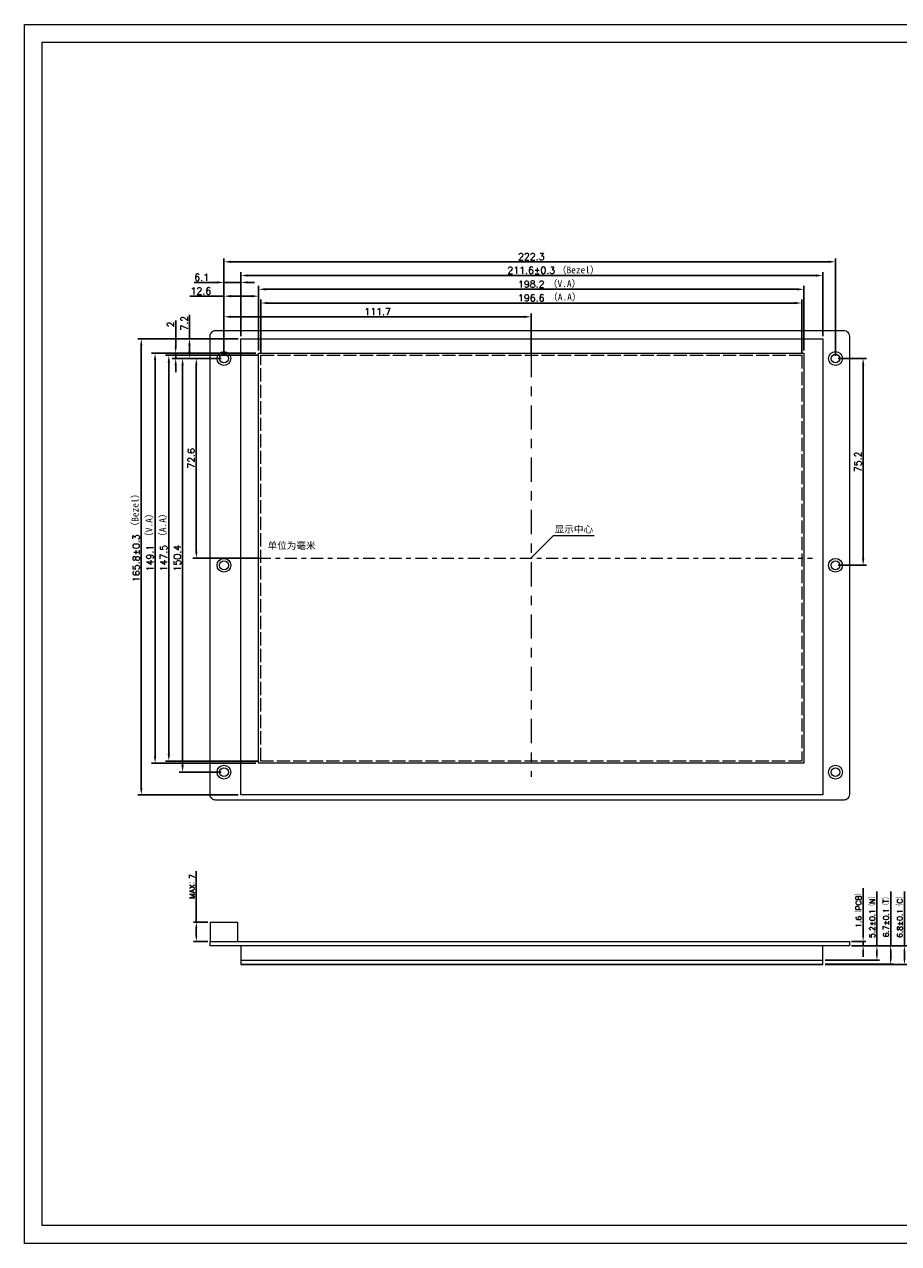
# Model space of a CAD drawing. Header units: millimetres. Extents: x 5545 to 6179, y -3203 to -2759.
# Tile 1 of 2: x 5545 to 5863, y -3203 to -2759. Entities that reach past the tile are written whole.
import ezdxf

# ---------------------------------------------------------------- set-up
doc = ezdxf.new("R2010")
doc.units = ezdxf.units.MM
doc.header["$LTSCALE"] = 0.2
for name, pattern in [('ACAD_ISO02W100', [15, 12, -3]), ('CENTER', [47.5, 22, -8.5, 8.5, -8.5]), ('CENTER2', [28.574999, 19.049999, -3.175, 3.175, -3.175])]:
    doc.linetypes.add(name, pattern=pattern)
doc.layers.get('0').update_dxf_attribs({"lineweight": 18})
doc.styles.get("Standard").update_dxf_attribs({"font": 'txt.shx', "bigfont": 'gbcbig.shx'})
doc.dimstyles.new('ISO-25', dxfattribs={"dimtxt": 2.5, "dimasz": 2.5, "dimexe": 1.25, "dimexo": 1, "dimtad": 1, "dimdec": 1, "dimdsep": 46, "dimtxsty": 'Standard', "dimcen": 2.5, "dimdle": 5, "dimadec": 0, "dimazin": 0, "dimtfac": 1, "dimtdec": 1, "dimtmove": 0, "dimatfit": 3, "dimfxl": 1, "dimarcsym": 0})

# ---------------------------------------------------------------- blocks, each defined once
blk = doc.blocks.new('*X3')
for points in [[(5633.24, -2860.38), (5633.24, -2861.21), (5630.74, -2860.79)], [(5824.84, -2860.38), (5824.84, -2861.21), (5827.34, -2860.79)]]:
    blk.add_hatch(color=0).paths.add_polyline_path(points, flags=0)
at = {"color": 0, "linetype": 'Continuous', "lineweight": -2}
for p, q in [((5630.74, -2878.79), (5630.74, -2859.54)), ((5633.24, -2860.79), (5824.84, -2860.79)), ((5827.34, -2878.79), (5827.34, -2859.54))]:
    blk.add_line(p, q, dxfattribs=at)
at = {"color": 0, "insert": (5729.04, -2858.92), "char_height": 2.5, "width": 28.9286, "attachment_point": 5}
blk.add_mtext('196.6', dxfattribs=at)
blk = doc.blocks.new('*X4')
for points in [[(5596.88, -2882.29), (5597.71, -2882.29), (5597.29, -2879.79)], [(5596.88, -3024.79), (5597.71, -3024.79), (5597.29, -3027.29)]]:
    blk.add_hatch(color=0).paths.add_polyline_path(points, flags=0)
at = {"color": 0, "linetype": 'Continuous', "lineweight": -2}
for p, q in [((5629.74, -2879.79), (5596.04, -2879.79)), ((5597.29, -2882.29), (5597.29, -3024.79)), ((5629.74, -3027.29), (5596.04, -3027.29))]:
    blk.add_line(p, q, dxfattribs=at)
at = {"color": 0, "insert": (5595.42, -2953.54), "char_height": 2.5, "width": 28.9286, "attachment_point": 5, "rotation": 90}
blk.add_mtext('147.5', dxfattribs=at)
blk = doc.blocks.new('*X5')
for points in [[(5619.84, -2865.38), (5619.84, -2866.21), (5617.34, -2865.79)], [(5726.54, -2865.38), (5726.54, -2866.21), (5729.04, -2865.79)]]:
    blk.add_hatch(color=0).paths.add_polyline_path(points, flags=0)
at = {"color": 0, "linetype": 'Continuous', "lineweight": -2}
for p, q in [((5617.34, -2879.94), (5617.34, -2864.54)), ((5726.54, -2865.79), (5619.84, -2865.79)), ((5729.04, -2878.79), (5729.04, -2864.54))]:
    blk.add_line(p, q, dxfattribs=at)
at = {"color": 0, "insert": (5673.19, -2863.92), "char_height": 2.5, "width": 28.9286, "attachment_point": 5}
blk.add_mtext('111.7', dxfattribs=at)
blk = doc.blocks.new('*X6')
for points in [[(5606.88, -2883.44), (5607.71, -2883.44), (5607.29, -2880.94)], [(5606.88, -2951.04), (5607.71, -2951.04), (5607.29, -2953.54)]]:
    blk.add_hatch(color=0).paths.add_polyline_path(points, flags=0)
at = {"color": 0, "linetype": 'Continuous', "lineweight": -2}
for p, q in [((5616.34, -2880.94), (5606.04, -2880.94)), ((5607.29, -2951.04), (5607.29, -2883.44)), ((5629.74, -2953.54), (5606.04, -2953.54))]:
    blk.add_line(p, q, dxfattribs=at)
at = {"color": 0, "insert": (5605.42, -2917.24), "char_height": 2.5, "width": 22.8571, "attachment_point": 5, "rotation": 90}
blk.add_mtext('72.6', dxfattribs=at)
blk = doc.blocks.new('*X10')
for points in [[(5849.36, -3090.86), (5850.03, -3090.86), (5849.69, -3092.86)], [(5849.36, -3096.46), (5850.03, -3096.46), (5849.69, -3094.46)]]:
    blk.add_hatch(color=0).paths.add_polyline_path(points, flags=0)
at = {"color": 0, "linetype": 'Continuous', "lineweight": -2}
for p, q in [((5849.69, -3090.86), (5849.69, -3073.46)), ((5845.49, -3092.86), (5850.69, -3092.86)), ((5849.69, -3094.46), (5849.69, -3092.86)), ((5845.49, -3094.46), (5850.69, -3094.46)), ((5849.69, -3096.46), (5849.69, -3098.46))]:
    blk.add_line(p, q, dxfattribs=at)
at = {"color": 0, "lineweight": 0, "insert": (5848.05, -3081.01), "char_height": 2, "width": 40, "attachment_point": 5, "rotation": 90}
blk.add_mtext('1.6（PCB）', dxfattribs=at)
blk = doc.blocks.new('*X11')
for points in [[(5854.36, -3096.46), (5855.03, -3096.46), (5854.69, -3094.46)], [(5854.36, -3097.66), (5855.03, -3097.66), (5854.69, -3099.66)]]:
    blk.add_hatch(color=0).paths.add_polyline_path(points, flags=0)
at = {"color": 0, "linetype": 'Continuous', "lineweight": -2}
for p, q in [((5854.69, -3094.46), (5854.69, -3074.72)), ((5845.49, -3094.46), (5855.69, -3094.46)), ((5854.69, -3097.66), (5854.69, -3096.46)), ((5835.84, -3099.66), (5855.69, -3099.66))]:
    blk.add_line(p, q, dxfattribs=at)
at = {"color": 0, "lineweight": 0, "insert": (5853.05, -3083.44), "char_height": 2, "width": 50.8571, "attachment_point": 5, "rotation": 90}
blk.add_mtext('5.2%%P0.1（N）', dxfattribs=at)
blk = doc.blocks.new('*X12')
for points in [[(5859.36, -3096.46), (5860.03, -3096.46), (5859.69, -3094.46)], [(5859.36, -3099.16), (5860.03, -3099.16), (5859.69, -3101.16)]]:
    blk.add_hatch(color=0).paths.add_polyline_path(points, flags=0)
at = {"color": 0, "linetype": 'Continuous', "lineweight": -2}
for p, q in [((5859.69, -3094.46), (5859.69, -3074.72)), ((5845.49, -3094.46), (5860.69, -3094.46)), ((5859.69, -3099.16), (5859.69, -3096.46)), ((5835.84, -3101.16), (5860.69, -3101.16))]:
    blk.add_line(p, q, dxfattribs=at)
at = {"color": 0, "lineweight": 0, "insert": (5858.05, -3083.44), "char_height": 2, "width": 48.8571, "attachment_point": 5, "rotation": 90}
blk.add_mtext('6.7%%P0.1（T）', dxfattribs=at)
blk = doc.blocks.new('*X13')
for points in [[(5606.96, -3087.86), (5607.63, -3087.86), (5607.29, -3085.86)], [(5606.96, -3090.86), (5607.63, -3090.86), (5607.29, -3092.86)]]:
    blk.add_hatch(color=0).paths.add_polyline_path(points, flags=0)
at = {"color": 0, "linetype": 'Continuous', "lineweight": -2}
for p, q in [((5607.29, -3085.86), (5607.29, -3067.28)), ((5611.49, -3085.86), (5606.29, -3085.86)), ((5607.29, -3090.86), (5607.29, -3087.86)), ((5611.49, -3092.86), (5606.29, -3092.86))]:
    blk.add_line(p, q, dxfattribs=at)
at = {"color": 0, "lineweight": 0, "insert": (5605.77, -3072.88), "char_height": 2, "width": 26.5714, "attachment_point": 5, "rotation": 90}
blk.add_mtext('MAX：7', dxfattribs=at)
blk = doc.blocks.new('*X14')
for points in [[(5864.36, -3096.46), (5865.03, -3096.46), (5864.69, -3094.46)], [(5864.36, -3099.26), (5865.03, -3099.26), (5864.69, -3101.26)]]:
    blk.add_hatch(color=0).paths.add_polyline_path(points, flags=0)
at = {"color": 0, "linetype": 'Continuous', "lineweight": -2}
for p, q in [((5864.69, -3094.46), (5864.69, -3074.72)), ((5845.49, -3094.46), (5865.69, -3094.46)), ((5864.69, -3099.26), (5864.69, -3096.46)), ((5835.84, -3101.26), (5865.69, -3101.26))]:
    blk.add_line(p, q, dxfattribs=at)
at = {"color": 0, "lineweight": 0, "insert": (5863.05, -3083.44), "char_height": 2, "width": 50.2857, "attachment_point": 5, "rotation": 90}
blk.add_mtext('6.8%%P0.1（C）', dxfattribs=at)
blk = doc.blocks.new('*X15')
for points in [[(5632.44, -2855.38), (5632.44, -2856.21), (5629.94, -2855.79)], [(5825.64, -2855.38), (5825.64, -2856.21), (5828.14, -2855.79)]]:
    blk.add_hatch(color=0).paths.add_polyline_path(points, flags=0)
at = {"color": 0, "linetype": 'Continuous', "lineweight": -2}
for p, q in [((5629.94, -2877.99), (5629.94, -2854.54)), ((5632.44, -2855.79), (5825.64, -2855.79)), ((5828.14, -2877.99), (5828.14, -2854.54))]:
    blk.add_line(p, q, dxfattribs=at)
at = {"color": 0, "insert": (5729.04, -2853.92), "char_height": 2.5, "width": 28.9286, "attachment_point": 5}
blk.add_mtext('198.2', dxfattribs=at)
blk = doc.blocks.new('*X16')
for points in [[(5591.88, -2881.49), (5592.71, -2881.49), (5592.29, -2878.99)], [(5591.88, -3025.59), (5592.71, -3025.59), (5592.29, -3028.09)]]:
    blk.add_hatch(color=0).paths.add_polyline_path(points, flags=0)
at = {"color": 0, "linetype": 'Continuous', "lineweight": -2}
for p, q in [((5628.94, -2878.99), (5591.04, -2878.99)), ((5592.29, -2881.49), (5592.29, -3025.59)), ((5628.94, -3028.09), (5591.04, -3028.09))]:
    blk.add_line(p, q, dxfattribs=at)
at = {"color": 0, "insert": (5590.42, -2953.54), "char_height": 2.5, "width": 26.7857, "attachment_point": 5, "rotation": 90}
blk.add_mtext('149.1', dxfattribs=at)
blk = doc.blocks.new('*X17')
for points in [[(5625.94, -2850.38), (5625.94, -2851.21), (5623.44, -2850.79)], [(5832.54, -2850.38), (5832.54, -2851.21), (5835.04, -2850.79)]]:
    blk.add_hatch(color=0).paths.add_polyline_path(points, flags=0)
at = {"color": 0, "linetype": 'Continuous', "lineweight": -2}
for p, q in [((5623.44, -2872.78), (5623.44, -2849.54)), ((5835.04, -2872.78), (5835.04, -2849.54)), ((5625.94, -2850.79), (5832.54, -2850.79))]:
    blk.add_line(p, q, dxfattribs=at)
at = {"color": 0, "insert": (5729.04, -2848.92), "char_height": 2.5, "width": 57.1429, "attachment_point": 5}
blk.add_mtext('211.6%%P0.3', dxfattribs=at)
blk = doc.blocks.new('*X18')
for points in [[(5619.84, -2845.38), (5619.84, -2846.21), (5617.34, -2845.79)], [(5837.14, -2845.38), (5837.14, -2846.21), (5839.64, -2845.79)]]:
    blk.add_hatch(color=0).paths.add_polyline_path(points, flags=0)
at = {"color": 0, "linetype": 'Continuous', "lineweight": -2}
for p, q in [((5617.34, -2879.94), (5617.34, -2844.54)), ((5839.64, -2879.94), (5839.64, -2844.54)), ((5619.84, -2845.79), (5837.14, -2845.79))]:
    blk.add_line(p, q, dxfattribs=at)
at = {"color": 0, "insert": (5729.04, -2843.92), "char_height": 2.5, "width": 30, "attachment_point": 5}
blk.add_mtext('222.3', dxfattribs=at)
blk = doc.blocks.new('*X19')
for points in [[(5586.88, -2876.28), (5587.71, -2876.28), (5587.29, -2873.78)], [(5586.88, -3037.08), (5587.71, -3037.08), (5587.29, -3039.58)]]:
    blk.add_hatch(color=0).paths.add_polyline_path(points, flags=0)
at = {"color": 0, "linetype": 'Continuous', "lineweight": -2}
for p, q in [((5622.44, -2873.78), (5586.04, -2873.78)), ((5587.29, -2876.28), (5587.29, -3037.08)), ((5622.44, -3039.58), (5586.04, -3039.58))]:
    blk.add_line(p, q, dxfattribs=at)
at = {"color": 0, "insert": (5585.42, -2953.54), "char_height": 2.5, "width": 56.0714, "attachment_point": 5, "rotation": 90}
blk.add_mtext('165.8%%P0.3', dxfattribs=at)
blk = doc.blocks.new('*X20')
for points in [[(5601.88, -2883.44), (5602.71, -2883.44), (5602.29, -2880.94)], [(5601.88, -3028.84), (5602.71, -3028.84), (5602.29, -3031.34)]]:
    blk.add_hatch(color=0).paths.add_polyline_path(points, flags=0)
at = {"color": 0, "linetype": 'Continuous', "lineweight": -2}
for p, q in [((5616.34, -2880.94), (5601.04, -2880.94)), ((5602.29, -2883.44), (5602.29, -3028.84)), ((5616.34, -3031.34), (5601.04, -3031.34))]:
    blk.add_line(p, q, dxfattribs=at)
at = {"color": 0, "insert": (5600.42, -2953.54), "char_height": 2.5, "width": 29.2857, "attachment_point": 5, "rotation": 90}
blk.add_mtext('150.4', dxfattribs=at)
blk = doc.blocks.new('*X21')
for points in [[(5849.28, -2883.44), (5850.11, -2883.44), (5849.69, -2880.94)], [(5849.28, -2953.64), (5850.11, -2953.64), (5849.69, -2956.14)]]:
    blk.add_hatch(color=0).paths.add_polyline_path(points, flags=0)
at = {"color": 0, "linetype": 'Continuous', "lineweight": -2}
for p, q in [((5840.64, -2880.94), (5850.94, -2880.94)), ((5849.69, -2883.44), (5849.69, -2953.64)), ((5840.64, -2956.14), (5850.94, -2956.14))]:
    blk.add_line(p, q, dxfattribs=at)
at = {"color": 0, "insert": (5847.82, -2918.54), "char_height": 2.5, "width": 22.8571, "attachment_point": 5, "rotation": 90}
blk.add_mtext('75.2', dxfattribs=at)
blk = doc.blocks.new('*X29')
for points in [[(5619.84, -2857.88), (5619.84, -2858.71), (5617.34, -2858.29)], [(5627.44, -2857.88), (5627.44, -2858.71), (5629.94, -2858.29)]]:
    blk.add_hatch(color=0).paths.add_polyline_path(points, flags=0)
at = {"color": 0, "linetype": 'Continuous', "lineweight": -2}
for p, q in [((5617.34, -2858.29), (5604.98, -2858.29)), ((5617.34, -2879.94), (5617.34, -2857.04)), ((5627.44, -2858.29), (5619.84, -2858.29)), ((5629.94, -2877.99), (5629.94, -2857.04))]:
    blk.add_line(p, q, dxfattribs=at)
at = {"color": 0, "insert": (5608.94, -2856.42), "char_height": 2.5, "width": 21.7857, "attachment_point": 5}
blk.add_mtext('12.6', dxfattribs=at)
blk = doc.blocks.new('*X30')
for points in [[(5614.84, -2852.88), (5614.84, -2853.71), (5617.34, -2853.29)], [(5625.94, -2852.88), (5625.94, -2853.71), (5623.44, -2853.29)]]:
    blk.add_hatch(color=0).paths.add_polyline_path(points, flags=0)
at = {"color": 0, "linetype": 'Continuous', "lineweight": -2}
for p, q in [((5614.84, -2853.29), (5606.51, -2853.29)), ((5617.34, -2879.94), (5617.34, -2852.04)), ((5623.44, -2853.29), (5617.34, -2853.29)), ((5623.44, -2872.78), (5623.44, -2852.04)), ((5625.94, -2853.29), (5628.44, -2853.29))]:
    blk.add_line(p, q, dxfattribs=at)
at = {"color": 0, "insert": (5609.22, -2851.42), "char_height": 2.5, "width": 13.2143, "attachment_point": 5}
blk.add_mtext('6.1', dxfattribs=at)
blk = doc.blocks.new('*X31')
for points in [[(5599.38, -2876.49), (5600.21, -2876.49), (5599.79, -2878.99)], [(5599.38, -2883.44), (5600.21, -2883.44), (5599.79, -2880.94)]]:
    blk.add_hatch(color=0).paths.add_polyline_path(points, flags=0)
at = {"color": 0, "linetype": 'Continuous', "lineweight": -2}
for p, q in [((5599.79, -2876.49), (5599.79, -2867.12)), ((5628.94, -2878.99), (5598.54, -2878.99)), ((5616.34, -2880.94), (5598.54, -2880.94)), ((5599.79, -2880.94), (5599.79, -2878.99)), ((5599.79, -2883.44), (5599.79, -2885.94))]:
    blk.add_line(p, q, dxfattribs=at)
at = {"color": 0, "insert": (5597.92, -2868.58), "char_height": 2.5, "width": 5, "attachment_point": 5, "rotation": 90}
blk.add_mtext('2', dxfattribs=at)
blk = doc.blocks.new('*X32')
for points in [[(5604.38, -2876.28), (5605.21, -2876.28), (5604.79, -2873.78)], [(5604.38, -2878.44), (5605.21, -2878.44), (5604.79, -2880.94)]]:
    blk.add_hatch(color=0).paths.add_polyline_path(points, flags=0)
at = {"color": 0, "linetype": 'Continuous', "lineweight": -2}
for p, q in [((5604.79, -2873.78), (5604.79, -2865.03)), ((5622.44, -2873.78), (5603.54, -2873.78)), ((5604.79, -2878.44), (5604.79, -2876.28)), ((5616.34, -2880.94), (5603.54, -2880.94))]:
    blk.add_line(p, q, dxfattribs=at)
at = {"color": 0, "insert": (5602.92, -2868.15), "char_height": 2.5, "width": 15.7143, "attachment_point": 5, "rotation": 90}
blk.add_mtext('7.2', dxfattribs=at)

msp = doc.modelspace()

# ---------------------------------------------------------------- linework, layer by layer
at = {"linetype": 'CENTER', "ltscale": 2}
msp.add_line((5729.044, -2878.993), (5729.044, -3033.029), dxfattribs=at)
at = {"lineweight": 0}
for p, q in [((5728.891, -2953.543), (5737.111, -2945.332)), ((5737.111, -2945.332), (5751.881, -2945.332)), ((5612.294, -3085.856), (5622.294, -3085.856)), ((5612.294, -3085.856), (5612.294, -3092.856)), ((5622.294, -3085.856), (5622.294, -3092.856))]:
    msp.add_line(p, q, dxfattribs=at)
at = {"linetype": 'CENTER'}
msp.add_line((5629.944, -2953.543), (5831.222, -2953.543), dxfattribs=at)
for p, q in [((5623.439, -3099.656), (5623.439, -3101.256)), ((5623.439, -3101.156), (5835.039, -3101.156)), ((5623.439, -3101.256), (5835.039, -3101.256)), ((5835.039, -3101.256), (5835.039, -3099.656))]:
    msp.add_line(p, q)
for points in [[(5544.788, -2759.488), (6178.805, -2759.488), (6178.805, -3202.731), (5544.788, -3202.731)], [(6172.275, -3196.201), (5551.288, -3196.201), (5551.288, -2765.988), (6172.275, -2765.988)], [(5623.439, -2873.775), (5835.039, -2873.775), (5835.039, -3039.575), (5623.439, -3039.575)], [(5629.944, -2878.993), (5828.144, -2878.993), (5828.144, -3028.093), (5629.944, -3028.093)], [(5612.294, -3092.856), (5844.694, -3092.856), (5844.694, -3094.456), (5612.294, -3094.456)], [(5835.039, -3094.456), (5623.439, -3094.456), (5623.439, -3099.656), (5835.039, -3099.656)]]:
    msp.add_lwpolyline(points, close=True)
msp.add_lwpolyline([(5614.294, -2870.793), (5842.694, -2870.793, -0.4142136), (5844.694, -2872.793), (5844.694, -3039.493, -0.4142136), (5842.694, -3041.493), (5614.294, -3041.493, -0.4142136), (5612.294, -3039.493), (5612.294, -2872.793, -0.4142136)], format="xyb", close=True)
at = {"color": 1, "linetype": 'ACAD_ISO02W100', "ltscale": 2}
msp.add_lwpolyline([(5630.744, -2879.793), (5827.344, -2879.793), (5827.344, -3027.293), (5630.744, -3027.293)], close=True, dxfattribs=at)
for centre, radius in [((5617.344, -2880.943), 2.5), ((5617.344, -2880.943), 1.6), ((5839.644, -2880.943), 2.5), ((5839.644, -2880.943), 1.6), ((5617.344, -2956.143), 2.5), ((5617.344, -2956.143), 1.6), ((5839.644, -2956.143), 2.5), ((5839.644, -2956.143), 1.6), ((5617.344, -3031.343), 2.5), ((5617.344, -3031.343), 1.6), ((5839.644, -3031.343), 2.5), ((5839.644, -3031.343), 1.6)]:
    msp.add_circle(centre, radius)

# ---------------------------------------------------------------- texts
at = {"lineweight": 0, "char_height": 2.5, "attachment_point": 1}
for s, insert, width in [('{\\fSimSun|b0|i0|c134|p49;（Bezel）}', (5738.364, -2847.523), 21.73575), ('{\\fSimSun|b0|i0|c134|p49;（V.A）}', (5735.095, -2852.501), 23.07878), ('{\\fSimSun|b0|i0|c134|p49;\\C1;（A.A）}', (5735.202, -2857.362), 21.73575), ('{\\fSimSun|b0|i0|c134|p49;显示中心}', (5737.534, -2941.778), 21.73575), ('{\\fSimSun|b0|i0|c134|p49;单位为毫米}', (5633.173, -2947.722), 47.99899)]:
    msp.add_mtext(s, dxfattribs=dict(at, insert=insert, width=width))
at = {"lineweight": 0, "insert": (5583.771, -2943.824), "char_height": 2.5, "width": 21.85851, "attachment_point": 1, "rotation": 90}
msp.add_mtext('{\\fSimSun|b0|i0|c134|p49;（Bezel）}', dxfattribs=at)
at = {"linetype": 'CENTER2', "lineweight": 0, "insert": (5588.853, -2947.604), "char_height": 2.5, "width": 24.54008, "attachment_point": 1, "rotation": 90}
msp.add_mtext('{\\fSimSun|b0|i0|c134|p49;（V.A）}', dxfattribs=at)
at = {"color": 1, "linetype": 'CENTER2', "lineweight": 0, "insert": (5593.83, -2947.562), "char_height": 2.5, "width": 21.85851, "attachment_point": 1, "rotation": 90}
msp.add_mtext('{\\fSimSun|b0|i0|c134|p49;（A.A）}', dxfattribs=at)

# ---------------------------------------------------------------- dimensions: what is measured, and where the dimension line sits
for base, p1, p2, text, picture, middle in [((5839.644, -2845.793), (5617.344, -2880.943), (5839.644, -2880.943), '222.3', '*X18', (5729.044, -2845.793)), ((5623.439, -2853.293), (5617.344, -2880.943), (5623.439, -2873.775), '6.1', '*X30', (5609.219, -2853.293)), ((5835.039, -2850.793), (5623.439, -2873.775), (5835.039, -2873.775), '211.6%%P0.3', '*X17', (5729.044, -2850.793)), ((5828.144, -2855.793), (5629.944, -2878.993), (5828.144, -2878.993), '198.2', '*X15', (5729.044, -2855.793)), ((5629.944, -2858.293), (5617.344, -2880.943), (5629.944, -2878.993), '12.6', '*X29', (5608.937, -2858.293)), ((5617.344, -2865.793), (5729.044, -2879.793), (5617.344, -2880.943), '111.7', '*X5', (5673.194, -2865.793))]:
    dim = msp.add_linear_dim(base=base, p1=p1, p2=p2, text=text, dimstyle='ISO-25', override={"dimsah": 1, "dimtolj": 1, "dimarcsym": 1})
    dim.commit()
    dim.dimension.update_dxf_attribs({"geometry": picture, "text_midpoint": middle, "dimtype": 160})
at = {"color": 1}
dim = msp.add_linear_dim(base=(5827.344, -2860.793), p1=(5630.744, -2879.793), p2=(5827.344, -2879.793), text='196.6', dimstyle='ISO-25', override={"dimsah": 1, "dimtolj": 1, "dimarcsym": 1}, dxfattribs=at)
dim.commit()
dim.dimension.update_dxf_attribs({"geometry": '*X3', "text_midpoint": (5729.044, -2860.793), "dimtype": 160})
for base, p1, p2, text, picture, middle in [((5604.794, -2873.775), (5617.344, -2880.943), (5623.439, -2873.775), '7.2', '*X32', (5604.794, -2868.15)), ((5599.794, -2878.993), (5617.344, -2880.943), (5629.944, -2878.993), '2', '*X31', (5599.794, -2868.577)), ((5587.294, -3039.575), (5623.439, -2873.775), (5623.439, -3039.575), '165.8%%P0.3', '*X19', (5587.294, -2953.543)), ((5592.294, -3028.093), (5629.944, -2878.993), (5629.944, -3028.093), '149.1', '*X16', (5592.294, -2953.543)), ((5602.294, -3031.343), (5617.344, -2880.943), (5617.344, -3031.343), '150.4', '*X20', (5602.294, -2953.543)), ((5607.294, -2880.943), (5630.744, -2953.543), (5617.344, -2880.943), '72.6', '*X6', (5607.294, -2917.243)), ((5849.694, -2956.143), (5839.644, -2880.943), (5839.644, -2956.143), '75.2', '*X21', (5849.694, -2918.543))]:
    dim = msp.add_linear_dim(base=base, p1=p1, p2=p2, angle=90, text=text, dimstyle='ISO-25', override={"dimsah": 1, "dimtolj": 1, "dimarcsym": 1})
    dim.commit()
    dim.dimension.update_dxf_attribs({"geometry": picture, "text_midpoint": middle, "dimtype": 160})
dim = msp.add_linear_dim(base=(5597.294, -3027.293), p1=(5630.744, -2879.793), p2=(5630.744, -3027.293), angle=90, text='147.5', dimstyle='ISO-25', override={"dimsah": 1, "dimtolj": 1, "dimarcsym": 1}, dxfattribs=at)
dim.commit()
dim.dimension.update_dxf_attribs({"geometry": '*X4', "text_midpoint": (5597.294, -2953.543), "dimtype": 160})
at = {"lineweight": 0}
for base, p1, p2, text, override, picture, middle in [((5854.694, -3099.656), (5844.694, -3094.456), (5835.039, -3099.656), '5.2%%P0.1（N）', {"dimscale": 0.8, "dimsah": 1, "dimtolj": 1, "dimarcsym": 1}, '*X11', (5854.694, -3083.439)), ((5864.694, -3101.256), (5844.694, -3094.456), (5835.039, -3101.256), '6.8%%P0.1（C）', {"dimscale": 0.8, "dimdec": 2, "dimsah": 1, "dimtolj": 1, "dimarcsym": 1}, '*X14', (5864.694, -3083.439)), ((5607.294, -3092.856), (5612.294, -3085.856), (5612.294, -3092.856), 'MAX：7', {"dimscale": 0.8, "dimsah": 1, "dimtolj": 1, "dimarcsym": 1}, '*X13', (5607.294, -3072.875)), ((5859.694, -3101.156), (5844.694, -3094.456), (5835.039, -3101.156), '6.7%%P0.1（T）', {"dimscale": 0.8, "dimsah": 1, "dimtolj": 1, "dimarcsym": 1}, '*X12', (5859.694, -3083.439)), ((5849.694, -3094.456), (5844.694, -3092.856), (5844.694, -3094.456), '1.6（PCB）', {"dimscale": 0.8, "dimsah": 1, "dimtolj": 1, "dimarcsym": 1}, '*X10', (5849.694, -3081.005))]:
    dim = msp.add_linear_dim(base=base, p1=p1, p2=p2, angle=90, text=text, dimstyle='ISO-25', override=override, dxfattribs=at)
    dim.commit()
    dim.dimension.update_dxf_attribs({"geometry": picture, "text_midpoint": middle, "dimtype": 160})

doc.saveas('drawing.dxf')
